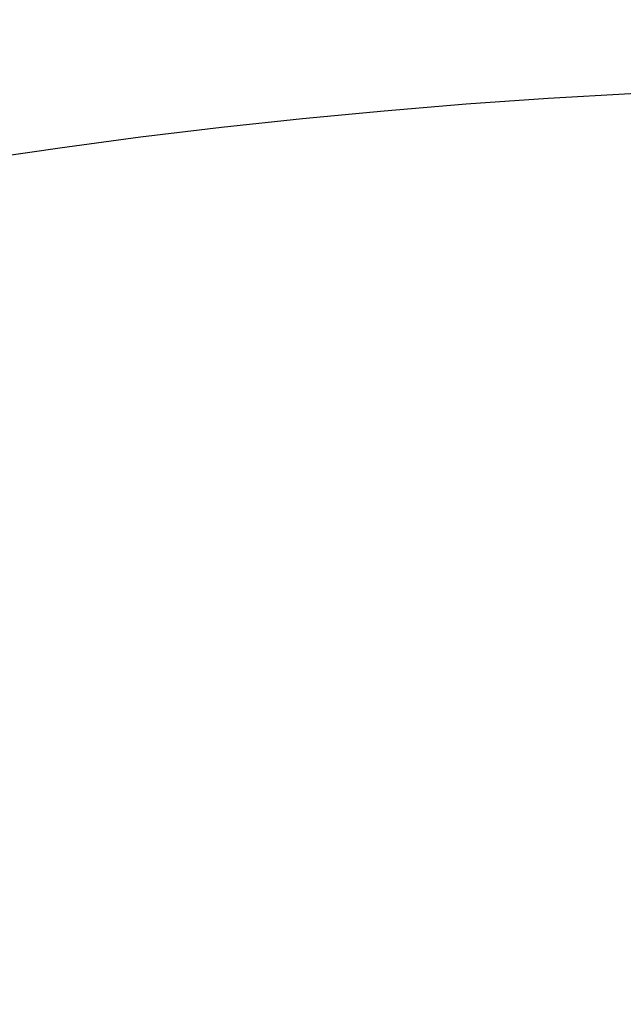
# Model space of a CAD drawing. Header units: millimetres. Extents: x 0 to 297, y 0 to 210.
# Tile 150 of 256: x 56.935 to 57.268, y 157.885 to 158.427. Entities that reach past the tile are written whole.
import ezdxf

# ---------------------------------------------------------------- set-up
doc = ezdxf.new("R2010")
doc.units = ezdxf.units.MM
doc.header["$LTSCALE"] = 16.335
doc.layers.get('0').update_dxf_attribs({"linetype": 'CONTINUOUS'})
doc.layers.add('AXES_REF', color=7, linetype='CONTINUOUS')

msp = doc.modelspace()

# ---------------------------------------------------------------- linework, layer by layer
at = {"color": 7, "linetype": 'Continuous'}
for radius in [5.8175, 5.817, 5.77975]:
    msp.add_circle((57.45473, 154.83398), radius, dxfattribs=at)
msp.add_arc((57.45473, 154.83398), 5.76, 278.277129, 261.722871, dxfattribs=at)
at = {"layer": 'AXES_REF', "color": 9, "linetype": 'Continuous'}
for radius in [5.30671, 3.55715]:
    msp.add_circle((57.45473, 154.83398), radius, dxfattribs=at)
at = {"layer": 'AXES_REF', "color": 7, "linetype": 'Continuous'}
msp.add_arc((57.45473, 154.83398), 5.892, 143.275384, 36.724616, dxfattribs=at)

doc.saveas('drawing.dxf')
